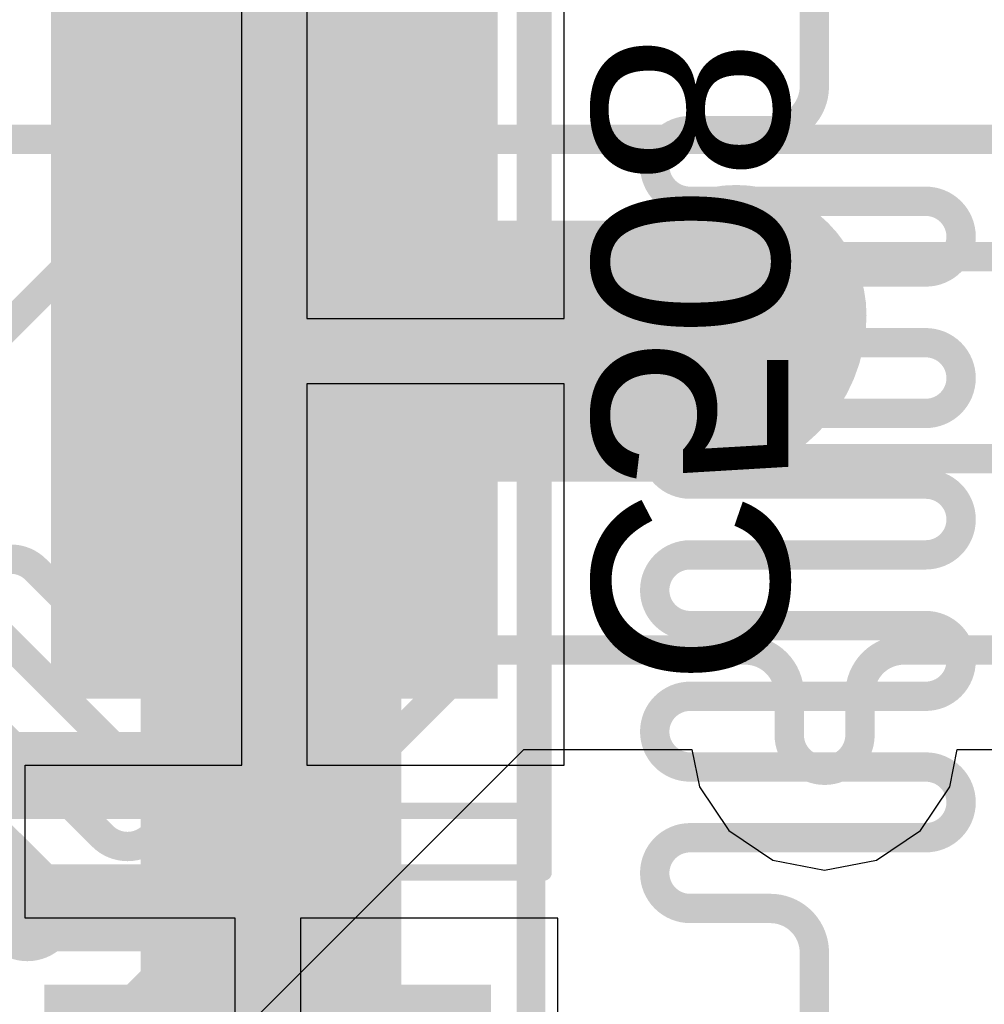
# Model space of a CAD drawing. Header units: inches. Extents: x -6 to 11.2, y -2.2 to 8.3.
# Tile 184 of 256: x 2.568 to 2.684, y 1.336 to 1.455. Entities that reach past the tile are written whole.
import ezdxf

# ---------------------------------------------------------------- set-up
doc = ezdxf.new("R2010")
doc.units = ezdxf.units.IN
doc.header["$MEASUREMENT"] = 0
for name, color, linetype in [('Board Layer Stack Bottom Overlay', 54, 'Continuous'), ('Board Layer Stack Bottom Solder', 6, 'Continuous'), ('Bottom Comp Body -Top13)-Comp Body -Bot14)', 56, 'Continuous'), ('Bottom Courtyard -Top15)-Courtyard -Bot16)', 56, 'Continuous'), ('Bottom Paste', 16, 'Continuous'), ('Layer 1- Top', 1, 'Continuous'), ('Layer 3- Inner', 16, 'Continuous'), ('Layer 8- Bottom', 5, 'Continuous')]:
    doc.layers.add(name, color=color, linetype=linetype)
doc.styles.add('Arial', font='txt', dxfattribs={"height": 0.2})

# ---------------------------------------------------------------- blocks, each defined once
blk = doc.blocks.new('L15006_M_____B_133')
at = {"layer": 'Board Layer Stack Bottom Solder'}
blk.add_hatch(color=6, dxfattribs=at).paths.add_polyline_path([(0.0330315, -0.0419685), (0.0330315, 0.0419685), (0.0869685, 0.0419685), (0.0869685, -0.0419685)])
at = {"layer": 'Bottom Paste'}
blk.add_hatch(color=16, dxfattribs=at).paths.add_polyline_path([(0.035, -0.04), (0.035, 0.04), (0.085, 0.04), (0.085, -0.04)])
at = {"layer": 'Layer 8- Bottom'}
blk.add_hatch(color=7, dxfattribs=at).paths.add_polyline_path([(0.035, -0.04), (0.035, 0.04), (0.085, 0.04), (0.085, -0.04)])
at = {"layer": 'Board Layer Stack Bottom Overlay'}
blk.add_lwpolyline([(-0.05, -0.05, 0.008, 0.008, 0), (0.05, -0.05, 0.008, 0.008, 0)], format="xyseb", dxfattribs=at)
blk.add_lwpolyline([(0.048, -0.05, 0.004, 0.004, 1), (0.052, -0.05, 0.004, 0.004, 1)], format="xyseb", close=True, dxfattribs=at)
at = {"layer": 'Bottom Comp Body -Top13)-Comp Body -Bot14)'}
for points in [[(0.0688976, -0.0531496, 0.003937, 0.003937, 0), (0.0688976, 0.0531496, 0.003937, 0.003937, 0)], [(-0.0688977, -0.0531496, 0.003937, 0.003937, 0), (0.0688976, -0.0531496, 0.003937, 0.003937, 0)]]:
    blk.add_lwpolyline(points, format="xyseb", dxfattribs=at)
blk.add_lwpolyline([(0.0679134, -0.0531496, 0.0019685, 0.0019685, 1), (0.0698818, -0.0531496, 0.0019685, 0.0019685, 1)], format="xyseb", close=True, dxfattribs=at)
blk.add_lwpolyline([(0.0679134, -0.0531496, 0.0019685, 0.0019685, 1), (0.0698818, -0.0531496, 0.0019685, 0.0019685, 1)], format="xyseb", close=True, dxfattribs=at)
at = {"layer": 'Bottom Courtyard -Top15)-Courtyard -Bot16)'}
for points in [[(0.0925197, -0.0629921, 0.0019685, 0.0019685, 0), (0.0925197, 0.0629921, 0.0019685, 0.0019685, 0)], [(-0.0925197, -0.0629921, 0.0019685, 0.0019685, 0), (0.0925197, -0.0629921, 0.0019685, 0.0019685, 0)]]:
    blk.add_lwpolyline(points, format="xyseb", dxfattribs=at)
blk.add_lwpolyline([(0.0920276, -0.0629921, 0.0009842, 0.0009842, 1), (0.0930118, -0.0629921, 0.0009842, 0.0009842, 1)], format="xyseb", close=True, dxfattribs=at)
blk.add_lwpolyline([(0.0920276, -0.0629921, 0.0009842, 0.0009842, 1), (0.0930118, -0.0629921, 0.0009842, 0.0009842, 1)], format="xyseb", close=True, dxfattribs=at)
blk = doc.blocks.new('L15006_M_____B_134')
at = {"layer": 'Board Layer Stack Bottom Solder'}
blk.add_hatch(color=6, dxfattribs=at).paths.add_polyline_path([(0.0330315, -0.0419685), (0.0330315, 0.0419685), (0.0869685, 0.0419685), (0.0869685, -0.0419685)])
at = {"layer": 'Bottom Paste'}
blk.add_hatch(color=16, dxfattribs=at).paths.add_polyline_path([(0.035, -0.04), (0.035, 0.04), (0.085, 0.04), (0.085, -0.04)])
at = {"layer": 'Layer 8- Bottom'}
blk.add_hatch(color=7, dxfattribs=at).paths.add_polyline_path([(0.035, -0.04), (0.035, 0.04), (0.085, 0.04), (0.085, -0.04)])
at = {"layer": 'Board Layer Stack Bottom Overlay'}
blk.add_lwpolyline([(-0.05, 0.05, 0.008, 0.008, 0), (0.05, 0.05, 0.008, 0.008, 0)], format="xyseb", dxfattribs=at)
blk.add_lwpolyline([(0.048, 0.05, 0.004, 0.004, 1), (0.052, 0.05, 0.004, 0.004, 1)], format="xyseb", close=True, dxfattribs=at)
at = {"layer": 'Bottom Comp Body -Top13)-Comp Body -Bot14)'}
for points in [[(-0.0688977, 0.0531496, 0.003937, 0.003937, 0), (0.0688976, 0.0531496, 0.003937, 0.003937, 0)], [(0.0688976, -0.0531496, 0.003937, 0.003937, 0), (0.0688976, 0.0531496, 0.003937, 0.003937, 0)]]:
    blk.add_lwpolyline(points, format="xyseb", dxfattribs=at)
blk.add_lwpolyline([(0.0679134, 0.0531496, 0.0019685, 0.0019685, 1), (0.0698818, 0.0531496, 0.0019685, 0.0019685, 1)], format="xyseb", close=True, dxfattribs=at)
blk.add_lwpolyline([(0.0679134, 0.0531496, 0.0019685, 0.0019685, 1), (0.0698818, 0.0531496, 0.0019685, 0.0019685, 1)], format="xyseb", close=True, dxfattribs=at)
at = {"layer": 'Bottom Courtyard -Top15)-Courtyard -Bot16)'}
for points in [[(-0.0925197, 0.0629921, 0.0019685, 0.0019685, 0), (0.0925197, 0.0629921, 0.0019685, 0.0019685, 0)], [(0.0925197, -0.0629921, 0.0019685, 0.0019685, 0), (0.0925197, 0.0629921, 0.0019685, 0.0019685, 0)]]:
    blk.add_lwpolyline(points, format="xyseb", dxfattribs=at)
blk.add_lwpolyline([(0.0920276, 0.0629921, 0.0009842, 0.0009842, 1), (0.0930118, 0.0629921, 0.0009842, 0.0009842, 1)], format="xyseb", close=True, dxfattribs=at)
blk.add_lwpolyline([(0.0920276, 0.0629921, 0.0009842, 0.0009842, 1), (0.0930118, 0.0629921, 0.0009842, 0.0009842, 1)], format="xyseb", close=True, dxfattribs=at)

msp = doc.modelspace()

# ---------------------------------------------------------------- linework, layer by layer
at = {"layer": 'Layer 1- Top'}
for points in [[(2.6295276, 1.1615742, 0.0033858, 0.0033858, 0), (2.6295276, 1.4783465, 0.0033858, 0.0033858, 0)], [(2.5925198, 1.4598425, 0.0033858, 0.0033858, 0), (2.6033465, 1.4490158, 0.0033858, 0.0033858, 0)], [(2.6637795, 1.446536, 0.0035433, 0.0035433, 0), (2.6637795, 1.4564314, 0.0035433, 0.0035433, 0)], [(2.6033465, 1.2155433, 0.0033858, 0.0033858, 0), (2.6033465, 1.4490158, 0.0033858, 0.0033858, 0)], [(2.6637795, 1.446536, 0.0035433, 0.0035433, -0.4142135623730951), (2.6584645, 1.441221, 0.0035433, 0.0035433, 0)], [(2.6445079, 1.4369494, 0.0035433, 0.0035433, -0.4142135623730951), (2.6487795, 1.441221, 0.0035433, 0.0035433, 0)], [(2.6487795, 1.441221, 0.0035433, 0.0035433, 0), (2.6584645, 1.441221, 0.0035433, 0.0035433, 0)], [(2.6445079, 1.4369493, 0.0035433, 0.0035433, 0), (2.6445079, 1.4369494, 0.0035433, 0.0035433, 0)], [(2.6487795, 1.4326777, 0.0035433, 0.0035433, -0.4142135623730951), (2.6445079, 1.4369493, 0.0035433, 0.0035433, 0)], [(2.6487795, 1.4326777, 0.0035433, 0.0035433, 0), (2.6772262, 1.4326777, 0.0035433, 0.0035433, 0)], [(2.6772262, 1.4326777, 0.0035433, 0.0035433, -0.4142135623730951), (2.6814978, 1.4284061, 0.0035433, 0.0035433, 0)], [(2.6814978, 1.428406, 0.0035433, 0.0035433, -0.4142135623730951), (2.6772262, 1.4241344, 0.0035433, 0.0035433, 0)], [(2.6814978, 1.428406, 0.0035433, 0.0035433, 0), (2.6814978, 1.4284061, 0.0035433, 0.0035433, 0)], [(2.6445079, 1.4198628, 0.0035433, 0.0035433, -0.4142135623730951), (2.6487795, 1.4241344, 0.0035433, 0.0035433, 0)], [(2.6487795, 1.4241344, 0.0035433, 0.0035433, 0), (2.6772262, 1.4241344, 0.0035433, 0.0035433, 0)], [(2.6445079, 1.4198627, 0.0035433, 0.0035433, 0), (2.6445079, 1.4198628, 0.0035433, 0.0035433, 0)], [(2.6487795, 1.4155911, 0.0035433, 0.0035433, -0.4142135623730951), (2.6445079, 1.4198627, 0.0035433, 0.0035433, 0)], [(2.6487795, 1.4155911, 0.0035433, 0.0035433, 0), (2.6772262, 1.4155911, 0.0035433, 0.0035433, 0)], [(2.6772262, 1.4155911, 0.0035433, 0.0035433, -0.4142135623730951), (2.6814978, 1.4113195, 0.0035433, 0.0035433, 0)], [(2.6814978, 1.4113194, 0.0035433, 0.0035433, -0.4142135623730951), (2.6772262, 1.4070478, 0.0035433, 0.0035433, 0)], [(2.6814978, 1.4113194, 0.0035433, 0.0035433, 0), (2.6814978, 1.4113195, 0.0035433, 0.0035433, 0)], [(2.6445079, 1.4027762, 0.0035433, 0.0035433, -0.4142135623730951), (2.6487795, 1.4070478, 0.0035433, 0.0035433, 0)], [(2.6487795, 1.4070478, 0.0035433, 0.0035433, 0), (2.6772262, 1.4070478, 0.0035433, 0.0035433, 0)], [(2.6445079, 1.4027761, 0.0035433, 0.0035433, 0), (2.6445079, 1.4027762, 0.0035433, 0.0035433, 0)], [(2.6487795, 1.3985045, 0.0035433, 0.0035433, -0.4142135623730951), (2.6445079, 1.4027761, 0.0035433, 0.0035433, 0)], [(2.6487795, 1.3985045, 0.0035433, 0.0035433, 0), (2.6772262, 1.3985045, 0.0035433, 0.0035433, 0)], [(2.6772262, 1.3985045, 0.0035433, 0.0035433, -0.4142135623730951), (2.6814978, 1.3942329, 0.0035433, 0.0035433, 0)], [(2.6814978, 1.3942328, 0.0035433, 0.0035433, -0.4142135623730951), (2.6772262, 1.3899612, 0.0035433, 0.0035433, 0)], [(2.6814978, 1.3942328, 0.0035433, 0.0035433, 0), (2.6814978, 1.3942329, 0.0035433, 0.0035433, 0)], [(2.6445079, 1.3856896, 0.0035433, 0.0035433, -0.4142135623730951), (2.6487795, 1.3899612, 0.0035433, 0.0035433, 0)], [(2.6487795, 1.3899612, 0.0035433, 0.0035433, 0), (2.6772262, 1.3899612, 0.0035433, 0.0035433, 0)], [(2.6445079, 1.3856895, 0.0035433, 0.0035433, 0), (2.6445079, 1.3856896, 0.0035433, 0.0035433, 0)], [(2.6487795, 1.3814179, 0.0035433, 0.0035433, -0.4142135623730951), (2.6445079, 1.3856895, 0.0035433, 0.0035433, 0)], [(2.6487795, 1.3814179, 0.0035433, 0.0035433, 0), (2.6772262, 1.3814179, 0.0035433, 0.0035433, 0)], [(2.6772262, 1.3814179, 0.0035433, 0.0035433, -0.4142135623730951), (2.6814978, 1.3771463, 0.0035433, 0.0035433, 0)], [(2.6814978, 1.3771462, 0.0035433, 0.0035433, -0.4142135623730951), (2.6772262, 1.3728746, 0.0035433, 0.0035433, 0)], [(2.6814978, 1.3771462, 0.0035433, 0.0035433, 0), (2.6814978, 1.3771463, 0.0035433, 0.0035433, 0)], [(2.6445079, 1.368603, 0.0035433, 0.0035433, -0.4142135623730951), (2.6487795, 1.3728746, 0.0035433, 0.0035433, 0)], [(2.6487795, 1.3728746, 0.0035433, 0.0035433, 0), (2.6772262, 1.3728746, 0.0035433, 0.0035433, 0)], [(2.6445079, 1.3686029, 0.0035433, 0.0035433, 0), (2.6445079, 1.368603, 0.0035433, 0.0035433, 0)], [(2.6487795, 1.3643313, 0.0035433, 0.0035433, -0.4142135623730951), (2.6445079, 1.3686029, 0.0035433, 0.0035433, 0)], [(2.6487795, 1.3643313, 0.0035433, 0.0035433, 0), (2.6772262, 1.3643313, 0.0035433, 0.0035433, 0)], [(2.6772262, 1.3643313, 0.0035433, 0.0035433, -0.4142135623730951), (2.6814978, 1.3600597, 0.0035433, 0.0035433, 0)], [(2.6814978, 1.3600596, 0.0035433, 0.0035433, -0.4142135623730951), (2.6772262, 1.355788, 0.0035433, 0.0035433, 0)], [(2.6814978, 1.3600596, 0.0035433, 0.0035433, 0), (2.6814978, 1.3600597, 0.0035433, 0.0035433, 0)], [(2.6445079, 1.3515164, 0.0035433, 0.0035433, -0.4142135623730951), (2.6487795, 1.355788, 0.0035433, 0.0035433, 0)], [(2.6487795, 1.355788, 0.0035433, 0.0035433, 0), (2.6772262, 1.355788, 0.0035433, 0.0035433, 0)], [(2.6445079, 1.3515163, 0.0035433, 0.0035433, 0), (2.6445079, 1.3515164, 0.0035433, 0.0035433, 0)], [(2.6487795, 1.3472447, 0.0035433, 0.0035433, -0.4142135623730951), (2.6445079, 1.3515163, 0.0035433, 0.0035433, 0)], [(2.6487795, 1.3472447, 0.0035433, 0.0035433, 0), (2.6584645, 1.3472447, 0.0035433, 0.0035433, 0)], [(2.6584645, 1.3472447, 0.0035433, 0.0035433, -0.4142135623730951), (2.6637795, 1.3419297, 0.0035433, 0.0035433, 0)], [(2.6637795, 1.3401575, 0.0035433, 0.0035433, 0), (2.6637795, 1.3419297, 0.0035433, 0.0035433, 0)], [(2.6637795, 1.3338584, 0.0035433, 0.0035433, 0), (2.6637795, 1.3401575, 0.0035433, 0.0035433, 0)]]:
    msp.add_lwpolyline(points, format="xyseb", dxfattribs=at)
for points in [[(2.6025001, 1.4490158, 0.0016929, 0.0016929, 1), (2.6041929, 1.4490158, 0.0016929, 0.0016929, 1)], [(2.6025001, 1.4490158, 0.0016929, 0.0016929, 1), (2.6041929, 1.4490158, 0.0016929, 0.0016929, 1)], [(2.6628937, 1.446536, 0.0017716, 0.0017716, 1), (2.6646653, 1.446536, 0.0017716, 0.0017716, 1)], [(2.6628937, 1.446536, 0.0017716, 0.0017716, 1), (2.6646653, 1.446536, 0.0017716, 0.0017716, 1)], [(2.6478937, 1.441221, 0.0017716, 0.0017716, 1), (2.6496653, 1.441221, 0.0017716, 0.0017716, 1)], [(2.6478937, 1.441221, 0.0017716, 0.0017716, 1), (2.6496653, 1.441221, 0.0017716, 0.0017716, 1)], [(2.6575787, 1.441221, 0.0017716, 0.0017716, 1), (2.6593503, 1.441221, 0.0017716, 0.0017716, 1)], [(2.6575787, 1.441221, 0.0017716, 0.0017716, 1), (2.6593503, 1.441221, 0.0017716, 0.0017716, 1)], [(2.6436221, 1.4369494, 0.0017716, 0.0017716, 1), (2.6453937, 1.4369494, 0.0017716, 0.0017716, 1)], [(2.6436221, 1.4369494, 0.0017716, 0.0017716, 1), (2.6453937, 1.4369494, 0.0017716, 0.0017716, 1)], [(2.6436221, 1.4369493, 0.0017716, 0.0017716, 1), (2.6453937, 1.4369493, 0.0017716, 0.0017716, 1)], [(2.6436221, 1.4369493, 0.0017716, 0.0017716, 1), (2.6453937, 1.4369493, 0.0017716, 0.0017716, 1)], [(2.6478937, 1.4326777, 0.0017716, 0.0017716, 1), (2.6496653, 1.4326777, 0.0017716, 0.0017716, 1)], [(2.6478937, 1.4326777, 0.0017716, 0.0017716, 1), (2.6496653, 1.4326777, 0.0017716, 0.0017716, 1)], [(2.6763404, 1.4326777, 0.0017716, 0.0017716, 1), (2.678112, 1.4326777, 0.0017716, 0.0017716, 1)], [(2.6763404, 1.4326777, 0.0017716, 0.0017716, 1), (2.678112, 1.4326777, 0.0017716, 0.0017716, 1)], [(2.680612, 1.4284061, 0.0017716, 0.0017716, 1), (2.6823836, 1.4284061, 0.0017716, 0.0017716, 1)], [(2.680612, 1.4284061, 0.0017716, 0.0017716, 1), (2.6823836, 1.4284061, 0.0017716, 0.0017716, 1)], [(2.680612, 1.428406, 0.0017716, 0.0017716, 1), (2.6823836, 1.428406, 0.0017716, 0.0017716, 1)], [(2.680612, 1.428406, 0.0017716, 0.0017716, 1), (2.6823836, 1.428406, 0.0017716, 0.0017716, 1)], [(2.6478937, 1.4241344, 0.0017716, 0.0017716, 1), (2.6496653, 1.4241344, 0.0017716, 0.0017716, 1)], [(2.6478937, 1.4241344, 0.0017716, 0.0017716, 1), (2.6496653, 1.4241344, 0.0017716, 0.0017716, 1)], [(2.6763404, 1.4241344, 0.0017716, 0.0017716, 1), (2.678112, 1.4241344, 0.0017716, 0.0017716, 1)], [(2.6763404, 1.4241344, 0.0017716, 0.0017716, 1), (2.678112, 1.4241344, 0.0017716, 0.0017716, 1)], [(2.6436221, 1.4198628, 0.0017716, 0.0017716, 1), (2.6453937, 1.4198628, 0.0017716, 0.0017716, 1)], [(2.6436221, 1.4198628, 0.0017716, 0.0017716, 1), (2.6453937, 1.4198628, 0.0017716, 0.0017716, 1)], [(2.6436221, 1.4198627, 0.0017716, 0.0017716, 1), (2.6453937, 1.4198627, 0.0017716, 0.0017716, 1)], [(2.6436221, 1.4198627, 0.0017716, 0.0017716, 1), (2.6453937, 1.4198627, 0.0017716, 0.0017716, 1)], [(2.6478937, 1.4155911, 0.0017716, 0.0017716, 1), (2.6496653, 1.4155911, 0.0017716, 0.0017716, 1)], [(2.6478937, 1.4155911, 0.0017716, 0.0017716, 1), (2.6496653, 1.4155911, 0.0017716, 0.0017716, 1)], [(2.6763404, 1.4155911, 0.0017716, 0.0017716, 1), (2.678112, 1.4155911, 0.0017716, 0.0017716, 1)], [(2.6763404, 1.4155911, 0.0017716, 0.0017716, 1), (2.678112, 1.4155911, 0.0017716, 0.0017716, 1)], [(2.680612, 1.4113195, 0.0017716, 0.0017716, 1), (2.6823836, 1.4113195, 0.0017716, 0.0017716, 1)], [(2.680612, 1.4113195, 0.0017716, 0.0017716, 1), (2.6823836, 1.4113195, 0.0017716, 0.0017716, 1)], [(2.680612, 1.4113194, 0.0017716, 0.0017716, 1), (2.6823836, 1.4113194, 0.0017716, 0.0017716, 1)], [(2.680612, 1.4113194, 0.0017716, 0.0017716, 1), (2.6823836, 1.4113194, 0.0017716, 0.0017716, 1)], [(2.6478937, 1.4070478, 0.0017716, 0.0017716, 1), (2.6496653, 1.4070478, 0.0017716, 0.0017716, 1)], [(2.6478937, 1.4070478, 0.0017716, 0.0017716, 1), (2.6496653, 1.4070478, 0.0017716, 0.0017716, 1)], [(2.6763404, 1.4070478, 0.0017716, 0.0017716, 1), (2.678112, 1.4070478, 0.0017716, 0.0017716, 1)], [(2.6763404, 1.4070478, 0.0017716, 0.0017716, 1), (2.678112, 1.4070478, 0.0017716, 0.0017716, 1)], [(2.6436221, 1.4027762, 0.0017716, 0.0017716, 1), (2.6453937, 1.4027762, 0.0017716, 0.0017716, 1)], [(2.6436221, 1.4027762, 0.0017716, 0.0017716, 1), (2.6453937, 1.4027762, 0.0017716, 0.0017716, 1)], [(2.6436221, 1.4027761, 0.0017716, 0.0017716, 1), (2.6453937, 1.4027761, 0.0017716, 0.0017716, 1)], [(2.6436221, 1.4027761, 0.0017716, 0.0017716, 1), (2.6453937, 1.4027761, 0.0017716, 0.0017716, 1)], [(2.6478937, 1.3985045, 0.0017716, 0.0017716, 1), (2.6496653, 1.3985045, 0.0017716, 0.0017716, 1)], [(2.6478937, 1.3985045, 0.0017716, 0.0017716, 1), (2.6496653, 1.3985045, 0.0017716, 0.0017716, 1)], [(2.6763404, 1.3985045, 0.0017716, 0.0017716, 1), (2.678112, 1.3985045, 0.0017716, 0.0017716, 1)], [(2.6763404, 1.3985045, 0.0017716, 0.0017716, 1), (2.678112, 1.3985045, 0.0017716, 0.0017716, 1)], [(2.680612, 1.3942329, 0.0017716, 0.0017716, 1), (2.6823836, 1.3942329, 0.0017716, 0.0017716, 1)], [(2.680612, 1.3942329, 0.0017716, 0.0017716, 1), (2.6823836, 1.3942329, 0.0017716, 0.0017716, 1)], [(2.680612, 1.3942328, 0.0017716, 0.0017716, 1), (2.6823836, 1.3942328, 0.0017716, 0.0017716, 1)], [(2.680612, 1.3942328, 0.0017716, 0.0017716, 1), (2.6823836, 1.3942328, 0.0017716, 0.0017716, 1)], [(2.6478937, 1.3899612, 0.0017716, 0.0017716, 1), (2.6496653, 1.3899612, 0.0017716, 0.0017716, 1)], [(2.6478937, 1.3899612, 0.0017716, 0.0017716, 1), (2.6496653, 1.3899612, 0.0017716, 0.0017716, 1)], [(2.6763404, 1.3899612, 0.0017716, 0.0017716, 1), (2.678112, 1.3899612, 0.0017716, 0.0017716, 1)], [(2.6763404, 1.3899612, 0.0017716, 0.0017716, 1), (2.678112, 1.3899612, 0.0017716, 0.0017716, 1)], [(2.6436221, 1.3856896, 0.0017716, 0.0017716, 1), (2.6453937, 1.3856896, 0.0017716, 0.0017716, 1)], [(2.6436221, 1.3856896, 0.0017716, 0.0017716, 1), (2.6453937, 1.3856896, 0.0017716, 0.0017716, 1)], [(2.6436221, 1.3856895, 0.0017716, 0.0017716, 1), (2.6453937, 1.3856895, 0.0017716, 0.0017716, 1)], [(2.6436221, 1.3856895, 0.0017716, 0.0017716, 1), (2.6453937, 1.3856895, 0.0017716, 0.0017716, 1)], [(2.6478937, 1.3814179, 0.0017716, 0.0017716, 1), (2.6496653, 1.3814179, 0.0017716, 0.0017716, 1)], [(2.6478937, 1.3814179, 0.0017716, 0.0017716, 1), (2.6496653, 1.3814179, 0.0017716, 0.0017716, 1)], [(2.6763404, 1.3814179, 0.0017716, 0.0017716, 1), (2.678112, 1.3814179, 0.0017716, 0.0017716, 1)], [(2.6763404, 1.3814179, 0.0017716, 0.0017716, 1), (2.678112, 1.3814179, 0.0017716, 0.0017716, 1)], [(2.680612, 1.3771463, 0.0017716, 0.0017716, 1), (2.6823836, 1.3771463, 0.0017716, 0.0017716, 1)], [(2.680612, 1.3771463, 0.0017716, 0.0017716, 1), (2.6823836, 1.3771463, 0.0017716, 0.0017716, 1)], [(2.680612, 1.3771462, 0.0017716, 0.0017716, 1), (2.6823836, 1.3771462, 0.0017716, 0.0017716, 1)], [(2.680612, 1.3771462, 0.0017716, 0.0017716, 1), (2.6823836, 1.3771462, 0.0017716, 0.0017716, 1)], [(2.6478937, 1.3728746, 0.0017716, 0.0017716, 1), (2.6496653, 1.3728746, 0.0017716, 0.0017716, 1)], [(2.6478937, 1.3728746, 0.0017716, 0.0017716, 1), (2.6496653, 1.3728746, 0.0017716, 0.0017716, 1)], [(2.6763404, 1.3728746, 0.0017716, 0.0017716, 1), (2.678112, 1.3728746, 0.0017716, 0.0017716, 1)], [(2.6763404, 1.3728746, 0.0017716, 0.0017716, 1), (2.678112, 1.3728746, 0.0017716, 0.0017716, 1)], [(2.6436221, 1.368603, 0.0017716, 0.0017716, 1), (2.6453937, 1.368603, 0.0017716, 0.0017716, 1)], [(2.6436221, 1.368603, 0.0017716, 0.0017716, 1), (2.6453937, 1.368603, 0.0017716, 0.0017716, 1)], [(2.6436221, 1.3686029, 0.0017716, 0.0017716, 1), (2.6453937, 1.3686029, 0.0017716, 0.0017716, 1)], [(2.6436221, 1.3686029, 0.0017716, 0.0017716, 1), (2.6453937, 1.3686029, 0.0017716, 0.0017716, 1)], [(2.6478937, 1.3643313, 0.0017716, 0.0017716, 1), (2.6496653, 1.3643313, 0.0017716, 0.0017716, 1)], [(2.6478937, 1.3643313, 0.0017716, 0.0017716, 1), (2.6496653, 1.3643313, 0.0017716, 0.0017716, 1)], [(2.6763404, 1.3643313, 0.0017716, 0.0017716, 1), (2.678112, 1.3643313, 0.0017716, 0.0017716, 1)], [(2.6763404, 1.3643313, 0.0017716, 0.0017716, 1), (2.678112, 1.3643313, 0.0017716, 0.0017716, 1)], [(2.680612, 1.3600597, 0.0017716, 0.0017716, 1), (2.6823836, 1.3600597, 0.0017716, 0.0017716, 1)], [(2.680612, 1.3600597, 0.0017716, 0.0017716, 1), (2.6823836, 1.3600597, 0.0017716, 0.0017716, 1)], [(2.680612, 1.3600596, 0.0017716, 0.0017716, 1), (2.6823836, 1.3600596, 0.0017716, 0.0017716, 1)], [(2.680612, 1.3600596, 0.0017716, 0.0017716, 1), (2.6823836, 1.3600596, 0.0017716, 0.0017716, 1)], [(2.6478937, 1.355788, 0.0017716, 0.0017716, 1), (2.6496653, 1.355788, 0.0017716, 0.0017716, 1)], [(2.6478937, 1.355788, 0.0017716, 0.0017716, 1), (2.6496653, 1.355788, 0.0017716, 0.0017716, 1)], [(2.6763404, 1.355788, 0.0017716, 0.0017716, 1), (2.678112, 1.355788, 0.0017716, 0.0017716, 1)], [(2.6763404, 1.355788, 0.0017716, 0.0017716, 1), (2.678112, 1.355788, 0.0017716, 0.0017716, 1)], [(2.6436221, 1.3515164, 0.0017716, 0.0017716, 1), (2.6453937, 1.3515164, 0.0017716, 0.0017716, 1)], [(2.6436221, 1.3515164, 0.0017716, 0.0017716, 1), (2.6453937, 1.3515164, 0.0017716, 0.0017716, 1)], [(2.6436221, 1.3515163, 0.0017716, 0.0017716, 1), (2.6453937, 1.3515163, 0.0017716, 0.0017716, 1)], [(2.6436221, 1.3515163, 0.0017716, 0.0017716, 1), (2.6453937, 1.3515163, 0.0017716, 0.0017716, 1)], [(2.6478937, 1.3472447, 0.0017716, 0.0017716, 1), (2.6496653, 1.3472447, 0.0017716, 0.0017716, 1)], [(2.6478937, 1.3472447, 0.0017716, 0.0017716, 1), (2.6496653, 1.3472447, 0.0017716, 0.0017716, 1)], [(2.6575787, 1.3472447, 0.0017716, 0.0017716, 1), (2.6593503, 1.3472447, 0.0017716, 0.0017716, 1)], [(2.6575787, 1.3472447, 0.0017716, 0.0017716, 1), (2.6593503, 1.3472447, 0.0017716, 0.0017716, 1)], [(2.6628937, 1.3419297, 0.0017716, 0.0017716, 1), (2.6646653, 1.3419297, 0.0017716, 0.0017716, 1)], [(2.6628937, 1.3419297, 0.0017716, 0.0017716, 1), (2.6646653, 1.3419297, 0.0017716, 0.0017716, 1)], [(2.6628937, 1.3401575, 0.0017716, 0.0017716, 1), (2.6646653, 1.3401575, 0.0017716, 0.0017716, 1)], [(2.6628937, 1.3401575, 0.0017716, 0.0017716, 1), (2.6646653, 1.3401575, 0.0017716, 0.0017716, 1)]]:
    msp.add_lwpolyline(points, format="xyseb", close=True, dxfattribs=at)
at = {"layer": 'Layer 3- Inner'}
for p, q in [((2.5744598, 1.3122107), (2.6287115, 1.3664624)), ((2.6287115, 1.3664624), (2.6490089, 1.3664624)), ((2.6490089, 1.3664624), (2.6499067, 1.3619487)), ((2.6801316, 1.3619487), (2.6810294, 1.3664624)), ((2.6810294, 1.3664624), (2.7870001, 1.3664624)), ((2.6499067, 1.3619487), (2.6534526, 1.3566419)), ((2.6765857, 1.3566419), (2.6801316, 1.3619487)), ((2.6534526, 1.3566419), (2.6587594, 1.353096)), ((2.6712789, 1.353096), (2.6765857, 1.3566419)), ((2.6587594, 1.353096), (2.6650189, 1.3518507)), ((2.6650194, 1.3518508), (2.6712789, 1.353096)), ((2.6650189, 1.3518507), (2.665019, 1.3518507)), ((2.665019, 1.3518507), (2.6650194, 1.3518507)), ((2.6650194, 1.3518507), (2.6650194, 1.3518508))]:
    msp.add_line(p, q, dxfattribs=at)
for points in [[(2.5059055, 1.4401575, 0.0035433, 0.0035433, 0), (2.9043307, 1.4401575, 0.0035433, 0.0035433, 0)], [(2.5389764, 1.3901575, 0.0035433, 0.0035433, 0), (2.5748032, 1.4259843, 0.0035433, 0.0035433, 0)], [(2.5748032, 1.4259843, 0.0035433, 0.0035433, 0), (2.9366142, 1.4259843, 0.0035433, 0.0035433, 0)], [(2.5758304, 1.4002755, 0.0035433, 0.0035433, -0.4142135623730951), (2.5818714, 1.4002755, 0.0035433, 0.0035433, 0)], [(2.610338, 1.3965585, 0.0035433, 0.0035433, 0), (2.6153543, 1.4015748, 0.0035433, 0.0035433, 0)], [(2.6153543, 1.4015748, 0.0035433, 0.0035433, 0), (2.7547244, 1.4015748, 0.0035433, 0.0035433, 0)], [(2.5758303, 1.3942344, 0.0035433, 0.0035433, -0.4142232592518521), (2.5758304, 1.4002755, 0.0035433, 0.0035433, 0)], [(2.5818713, 1.4002754, 0.0035433, 0.0035433, 0), (2.5818714, 1.4002755, 0.0035433, 0.0035433, 0)], [(2.5818714, 1.4002755, 0.0035433, 0.0035433, 0), (2.5942049, 1.387942, 0.0035433, 0.0035433, 0)], [(2.6017215, 1.387942, 0.0035433, 0.0035433, 0), (2.610338, 1.3965585, 0.0035433, 0.0035433, 0)], [(2.5758303, 1.3942344, 0.0035433, 0.0035433, 0), (2.5758304, 1.3942345, 0.0035433, 0.0035433, 0)], [(2.5758304, 1.3942345, 0.0035433, 0.0035433, 0), (2.5959645, 1.3741004, 0.0035433, 0.0035433, 0)], [(2.5637485, 1.3881936, 0.0035433, 0.0035433, -0.4142232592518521), (2.5697896, 1.3881937, 0.0035433, 0.0035433, 0)], [(2.5697895, 1.3881936, 0.0035433, 0.0035433, 0), (2.5899236, 1.3680595, 0.0035433, 0.0035433, 0)], [(2.5942048, 1.3879419, 0.0035433, 0.0035433, 0), (2.5942049, 1.387942, 0.0035433, 0.0035433, 0)], [(2.6017215, 1.387942, 0.0035433, 0.0035433, -0.4142213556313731), (2.5942049, 1.387942, 0.0035433, 0.0035433, 0)], [(2.5637484, 1.3821525, 0.0035433, 0.0035433, 0), (2.5838825, 1.3620184, 0.0035433, 0.0035433, 0)], [(2.5122046, 1.2669291, 0.0035433, 0.0035433, 0), (2.6237401, 1.3784646, 0.0035433, 0.0035433, 0)], [(2.6237401, 1.3784646, 0.0035433, 0.0035433, 0), (2.6464567, 1.3784646, 0.0035433, 0.0035433, 0)], [(2.6464567, 1.3784646, 0.0035433, 0.0035433, 0), (2.6554325, 1.3784646, 0.0035433, 0.0035433, 0)], [(2.6554325, 1.3784646, 0.0035433, 0.0035433, -0.4142135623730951), (2.6607475, 1.3731496, 0.0035433, 0.0035433, 0)], [(2.6692908, 1.3731496, 0.0035433, 0.0035433, -0.4142135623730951), (2.6746058, 1.3784646, 0.0035433, 0.0035433, 0)], [(2.6746058, 1.3784646, 0.0035433, 0.0035433, 0), (2.676378, 1.3784646, 0.0035433, 0.0035433, 0)], [(2.676378, 1.3784646, 0.0035433, 0.0035433, 0), (2.7997244, 1.3784646, 0.0035433, 0.0035433, 0)], [(2.5577074, 1.3761115, 0.0035433, 0.0035433, 0), (2.5778415, 1.3559774, 0.0035433, 0.0035433, 0)], [(2.5959644, 1.3741003, 0.0035433, 0.0035433, 0), (2.5959645, 1.3741004, 0.0035433, 0.0035433, 0)], [(2.5959645, 1.3741004, 0.0035433, 0.0035433, -0.4142135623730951), (2.5959645, 1.3680594, 0.0035433, 0.0035433, 0)], [(2.6607475, 1.3682084, 0.0035433, 0.0035433, 0), (2.6607475, 1.3731496, 0.0035433, 0.0035433, 0)], [(2.6692908, 1.3682084, 0.0035433, 0.0035433, 0), (2.6692908, 1.3731496, 0.0035433, 0.0035433, 0)], [(2.5516663, 1.3700706, 0.0035433, 0.0035433, 0), (2.5718005, 1.3499364, 0.0035433, 0.0035433, 0)], [(2.5899235, 1.3680594, 0.0035433, 0.0035433, 0), (2.5899236, 1.3680595, 0.0035433, 0.0035433, 0)], [(2.5959646, 1.3680595, 0.0035433, 0.0035433, -0.4142232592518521), (2.5899235, 1.3680594, 0.0035433, 0.0035433, 0)], [(2.5959645, 1.3680594, 0.0035433, 0.0035433, 0), (2.5959646, 1.3680595, 0.0035433, 0.0035433, 0)], [(2.6650191, 1.3639368, 0.0035433, 0.0035433, -0.4142135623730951), (2.6607475, 1.3682084, 0.0035433, 0.0035433, 0)], [(2.6692908, 1.3682084, 0.0035433, 0.0035433, -0.4142135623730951), (2.6650192, 1.3639368, 0.0035433, 0.0035433, 0)], [(2.6650191, 1.3639368, 0.0035433, 0.0035433, 0), (2.6650192, 1.3639368, 0.0035433, 0.0035433, 0)], [(2.5838826, 1.3620185, 0.0035433, 0.0035433, -0.4142232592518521), (2.5838825, 1.3559774, 0.0035433, 0.0035433, 0)], [(2.5838825, 1.3559774, 0.0035433, 0.0035433, -0.4142135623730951), (2.5778415, 1.3559774, 0.0035433, 0.0035433, 0)], [(2.5718006, 1.3499365, 0.0035433, 0.0035433, -0.4142232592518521), (2.5718005, 1.3438954, 0.0035433, 0.0035433, 0)], [(2.5718005, 1.3438954, 0.0035433, 0.0035433, -0.4142135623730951), (2.5657595, 1.3438954, 0.0035433, 0.0035433, 0)]]:
    msp.add_lwpolyline(points, format="xyseb", dxfattribs=at)
for points in [[(2.5739174, 1.4259843, 0.0017716, 0.0017716, 1), (2.575689, 1.4259843, 0.0017716, 0.0017716, 1)], [(2.5739174, 1.4259843, 0.0017716, 0.0017716, 1), (2.575689, 1.4259843, 0.0017716, 0.0017716, 1)], [(2.6144685, 1.4015748, 0.0017716, 0.0017716, 1), (2.6162401, 1.4015748, 0.0017716, 0.0017716, 1)], [(2.6144685, 1.4015748, 0.0017716, 0.0017716, 1), (2.6162401, 1.4015748, 0.0017716, 0.0017716, 1)], [(2.5749446, 1.4002755, 0.0017716, 0.0017716, 1), (2.5767162, 1.4002755, 0.0017716, 0.0017716, 1)], [(2.5749446, 1.4002755, 0.0017716, 0.0017716, 1), (2.5767162, 1.4002755, 0.0017716, 0.0017716, 1)], [(2.5809855, 1.4002754, 0.0017716, 0.0017716, 1), (2.5827571, 1.4002754, 0.0017716, 0.0017716, 1)], [(2.5809856, 1.4002755, 0.0017716, 0.0017716, 1), (2.5827572, 1.4002755, 0.0017716, 0.0017716, 1)], [(2.5809856, 1.4002755, 0.0017716, 0.0017716, 1), (2.5827572, 1.4002755, 0.0017716, 0.0017716, 1)], [(2.5809856, 1.4002755, 0.0017716, 0.0017716, 1), (2.5827572, 1.4002755, 0.0017716, 0.0017716, 1)], [(2.6094522, 1.3965585, 0.0017716, 0.0017716, 1), (2.6112238, 1.3965585, 0.0017716, 0.0017716, 1)], [(2.6094522, 1.3965585, 0.0017716, 0.0017716, 1), (2.6112238, 1.3965585, 0.0017716, 0.0017716, 1)], [(2.5749445, 1.3942344, 0.0017716, 0.0017716, 1), (2.5767161, 1.3942344, 0.0017716, 0.0017716, 1)], [(2.5749445, 1.3942344, 0.0017716, 0.0017716, 1), (2.5767161, 1.3942344, 0.0017716, 0.0017716, 1)], [(2.5749446, 1.3942345, 0.0017716, 0.0017716, 1), (2.5767162, 1.3942345, 0.0017716, 0.0017716, 1)], [(2.5749446, 1.3942345, 0.0017716, 0.0017716, 1), (2.5767162, 1.3942345, 0.0017716, 0.0017716, 1)], [(2.5689037, 1.3881936, 0.0017716, 0.0017716, 1), (2.5706753, 1.3881936, 0.0017716, 0.0017716, 1)], [(2.5689038, 1.3881937, 0.0017716, 0.0017716, 1), (2.5706754, 1.3881937, 0.0017716, 0.0017716, 1)], [(2.593319, 1.3879419, 0.0017716, 0.0017716, 1), (2.5950906, 1.3879419, 0.0017716, 0.0017716, 1)], [(2.5933191, 1.387942, 0.0017716, 0.0017716, 1), (2.5950907, 1.387942, 0.0017716, 0.0017716, 1)], [(2.5933191, 1.387942, 0.0017716, 0.0017716, 1), (2.5950907, 1.387942, 0.0017716, 0.0017716, 1)], [(2.5933191, 1.387942, 0.0017716, 0.0017716, 1), (2.5950907, 1.387942, 0.0017716, 0.0017716, 1)], [(2.6008357, 1.387942, 0.0017716, 0.0017716, 1), (2.6026073, 1.387942, 0.0017716, 0.0017716, 1)], [(2.6008357, 1.387942, 0.0017716, 0.0017716, 1), (2.6026073, 1.387942, 0.0017716, 0.0017716, 1)], [(2.6228543, 1.3784646, 0.0017716, 0.0017716, 1), (2.6246259, 1.3784646, 0.0017716, 0.0017716, 1)], [(2.6228543, 1.3784646, 0.0017716, 0.0017716, 1), (2.6246259, 1.3784646, 0.0017716, 0.0017716, 1)], [(2.6455709, 1.3784646, 0.0017716, 0.0017716, 1), (2.6473425, 1.3784646, 0.0017716, 0.0017716, 1)], [(2.6455709, 1.3784646, 0.0017716, 0.0017716, 1), (2.6473425, 1.3784646, 0.0017716, 0.0017716, 1)], [(2.6545467, 1.3784646, 0.0017716, 0.0017716, 1), (2.6563183, 1.3784646, 0.0017716, 0.0017716, 1)], [(2.6545467, 1.3784646, 0.0017716, 0.0017716, 1), (2.6563183, 1.3784646, 0.0017716, 0.0017716, 1)], [(2.67372, 1.3784646, 0.0017716, 0.0017716, 1), (2.6754916, 1.3784646, 0.0017716, 0.0017716, 1)], [(2.67372, 1.3784646, 0.0017716, 0.0017716, 1), (2.6754916, 1.3784646, 0.0017716, 0.0017716, 1)], [(2.6754922, 1.3784646, 0.0017716, 0.0017716, 1), (2.6772638, 1.3784646, 0.0017716, 0.0017716, 1)], [(2.6754922, 1.3784646, 0.0017716, 0.0017716, 1), (2.6772638, 1.3784646, 0.0017716, 0.0017716, 1)], [(2.5950786, 1.3741003, 0.0017716, 0.0017716, 1), (2.5968502, 1.3741003, 0.0017716, 0.0017716, 1)], [(2.5950787, 1.3741004, 0.0017716, 0.0017716, 1), (2.5968503, 1.3741004, 0.0017716, 0.0017716, 1)], [(2.5950787, 1.3741004, 0.0017716, 0.0017716, 1), (2.5968503, 1.3741004, 0.0017716, 0.0017716, 1)], [(2.5950787, 1.3741004, 0.0017716, 0.0017716, 1), (2.5968503, 1.3741004, 0.0017716, 0.0017716, 1)], [(2.6598617, 1.3731496, 0.0017716, 0.0017716, 1), (2.6616333, 1.3731496, 0.0017716, 0.0017716, 1)], [(2.6598617, 1.3731496, 0.0017716, 0.0017716, 1), (2.6616333, 1.3731496, 0.0017716, 0.0017716, 1)], [(2.668405, 1.3731496, 0.0017716, 0.0017716, 1), (2.6701766, 1.3731496, 0.0017716, 0.0017716, 1)], [(2.668405, 1.3731496, 0.0017716, 0.0017716, 1), (2.6701766, 1.3731496, 0.0017716, 0.0017716, 1)], [(2.5890377, 1.3680594, 0.0017716, 0.0017716, 1), (2.5908093, 1.3680594, 0.0017716, 0.0017716, 1)], [(2.5890377, 1.3680594, 0.0017716, 0.0017716, 1), (2.5908093, 1.3680594, 0.0017716, 0.0017716, 1)], [(2.5890378, 1.3680595, 0.0017716, 0.0017716, 1), (2.5908094, 1.3680595, 0.0017716, 0.0017716, 1)], [(2.5890378, 1.3680595, 0.0017716, 0.0017716, 1), (2.5908094, 1.3680595, 0.0017716, 0.0017716, 1)], [(2.5950787, 1.3680594, 0.0017716, 0.0017716, 1), (2.5968503, 1.3680594, 0.0017716, 0.0017716, 1)], [(2.5950787, 1.3680594, 0.0017716, 0.0017716, 1), (2.5968503, 1.3680594, 0.0017716, 0.0017716, 1)], [(2.5950788, 1.3680595, 0.0017716, 0.0017716, 1), (2.5968504, 1.3680595, 0.0017716, 0.0017716, 1)], [(2.5950788, 1.3680595, 0.0017716, 0.0017716, 1), (2.5968504, 1.3680595, 0.0017716, 0.0017716, 1)], [(2.6598617, 1.3682084, 0.0017716, 0.0017716, 1), (2.6616333, 1.3682084, 0.0017716, 0.0017716, 1)], [(2.6598617, 1.3682084, 0.0017716, 0.0017716, 1), (2.6616333, 1.3682084, 0.0017716, 0.0017716, 1)], [(2.668405, 1.3682084, 0.0017716, 0.0017716, 1), (2.6701766, 1.3682084, 0.0017716, 0.0017716, 1)], [(2.668405, 1.3682084, 0.0017716, 0.0017716, 1), (2.6701766, 1.3682084, 0.0017716, 0.0017716, 1)], [(2.6641333, 1.3639368, 0.0017716, 0.0017716, 1), (2.6659049, 1.3639368, 0.0017716, 0.0017716, 1)], [(2.6641333, 1.3639368, 0.0017716, 0.0017716, 1), (2.6659049, 1.3639368, 0.0017716, 0.0017716, 1)], [(2.6641334, 1.3639368, 0.0017716, 0.0017716, 1), (2.665905, 1.3639368, 0.0017716, 0.0017716, 1)], [(2.6641334, 1.3639368, 0.0017716, 0.0017716, 1), (2.665905, 1.3639368, 0.0017716, 0.0017716, 1)], [(2.5829967, 1.3620184, 0.0017716, 0.0017716, 1), (2.5847683, 1.3620184, 0.0017716, 0.0017716, 1)], [(2.5829968, 1.3620185, 0.0017716, 0.0017716, 1), (2.5847684, 1.3620185, 0.0017716, 0.0017716, 1)], [(2.5769557, 1.3559774, 0.0017716, 0.0017716, 1), (2.5787273, 1.3559774, 0.0017716, 0.0017716, 1)], [(2.5769557, 1.3559774, 0.0017716, 0.0017716, 1), (2.5787273, 1.3559774, 0.0017716, 0.0017716, 1)], [(2.5829967, 1.3559774, 0.0017716, 0.0017716, 1), (2.5847683, 1.3559774, 0.0017716, 0.0017716, 1)], [(2.5829967, 1.3559774, 0.0017716, 0.0017716, 1), (2.5847683, 1.3559774, 0.0017716, 0.0017716, 1)], [(2.5709147, 1.3499364, 0.0017716, 0.0017716, 1), (2.5726863, 1.3499364, 0.0017716, 0.0017716, 1)], [(2.5709148, 1.3499365, 0.0017716, 0.0017716, 1), (2.5726864, 1.3499365, 0.0017716, 0.0017716, 1)], [(2.5709147, 1.3438954, 0.0017716, 0.0017716, 1), (2.5726863, 1.3438954, 0.0017716, 0.0017716, 1)], [(2.5709147, 1.3438954, 0.0017716, 0.0017716, 1), (2.5726863, 1.3438954, 0.0017716, 0.0017716, 1)]]:
    msp.add_lwpolyline(points, format="xyseb", close=True, dxfattribs=at)
at = {"layer": 'Layer 8- Bottom'}
for p, q in [((2.5946457, 1.4145667), (2.5946457, 1.4645669)), ((2.6025197, 1.4645669), (2.6025197, 1.4185037)), ((2.6335827, 1.4185037), (2.6335827, 1.4645669)), ((2.6025197, 1.4185037), (2.6335827, 1.4185037)), ((2.5946457, 1.3645669), (2.5946457, 1.4145667)), ((2.6335827, 1.4106297), (2.6025197, 1.4106297)), ((2.6025197, 1.4106297), (2.6025197, 1.3645669)), ((2.6335827, 1.3645669), (2.6335827, 1.4106297)), ((2.5685039, 1.346063), (2.5685039, 1.3645669)), ((2.5685039, 1.3645669), (2.5946457, 1.3645669)), ((2.6025197, 1.3645669), (2.6335827, 1.3645669)), ((2.5938584, 1.346063), (2.5685039, 1.346063)), ((2.5938584, 1.2960625), (2.5938584, 1.346063)), ((2.6327953, 1.346063), (2.6017324, 1.346063)), ((2.6017324, 1.346063), (2.6017324, 1.2999995)), ((2.6327953, 1.2999995), (2.6327953, 1.346063))]:
    msp.add_line(p, q, dxfattribs=at)
for points in [[(2.5991929, 1.4246554, 0.0314961, 0.0314961, 0), (2.5991929, 1.5391536, 0.0314961, 0.0314961, 0)], [(2.5991929, 1.4151771, 0.0314961, 0.0314961, 0), (2.5991929, 1.4246554, 0.0314961, 0.0314961, 0)], [(2.6543307, 1.4188976, 0.0314961, 0.0314961, -0.4142135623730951), (2.65, 1.4145669, 0.0314961, 0.0314961, 0)], [(2.598189, 1.4141732, 0.0314961, 0.0314961, 0), (2.5985827, 1.4145669, 0.0314961, 0.0314961, 0)], [(2.598189, 1.2938583, 0.0314961, 0.0314961, 0), (2.598189, 1.4141732, 0.0314961, 0.0314961, 0)], [(2.5985827, 1.4145669, 0.0314961, 0.0314961, 0), (2.5991929, 1.4151771, 0.0314961, 0.0314961, 0)], [(2.5985827, 1.4145669, 0.0314961, 0.0314961, 0), (2.5992126, 1.4145669, 0.0314961, 0.0314961, 0)], [(2.5992126, 1.4145669, 0.0314961, 0.0314961, 0), (2.65, 1.4145669, 0.0314961, 0.0314961, 0)]]:
    msp.add_lwpolyline(points, format="xyseb", dxfattribs=at)
for points in [[(2.5913189, 1.4246554, 0.015748, 0.015748, 1), (2.6070669, 1.4246554, 0.015748, 0.015748, 1)], [(2.5913189, 1.4246554, 0.015748, 0.015748, 1), (2.6070669, 1.4246554, 0.015748, 0.015748, 1)], [(2.6464567, 1.4188976, 0.015748, 0.015748, 1), (2.6622047, 1.4188976, 0.015748, 0.015748, 1)], [(2.590315, 1.4141732, 0.015748, 0.015748, 1), (2.606063, 1.4141732, 0.015748, 0.015748, 1)], [(2.590315, 1.4141732, 0.015748, 0.015748, 1), (2.606063, 1.4141732, 0.015748, 0.015748, 1)], [(2.5907087, 1.4145669, 0.015748, 0.015748, 1), (2.6064567, 1.4145669, 0.015748, 0.015748, 1)], [(2.5907087, 1.4145669, 0.015748, 0.015748, 1), (2.6064567, 1.4145669, 0.015748, 0.015748, 1)], [(2.5907087, 1.4145669, 0.015748, 0.015748, 1), (2.6064567, 1.4145669, 0.015748, 0.015748, 1)], [(2.5913189, 1.4151771, 0.015748, 0.015748, 1), (2.6070669, 1.4151771, 0.015748, 0.015748, 1)], [(2.5913189, 1.4151771, 0.015748, 0.015748, 1), (2.6070669, 1.4151771, 0.015748, 0.015748, 1)], [(2.5913386, 1.4145669, 0.015748, 0.015748, 1), (2.6070866, 1.4145669, 0.015748, 0.015748, 1)], [(2.5913386, 1.4145669, 0.015748, 0.015748, 1), (2.6070866, 1.4145669, 0.015748, 0.015748, 1)], [(2.642126, 1.4145669, 0.015748, 0.015748, 1), (2.657874, 1.4145669, 0.015748, 0.015748, 1)], [(2.642126, 1.4145669, 0.015748, 0.015748, 1), (2.657874, 1.4145669, 0.015748, 0.015748, 1)]]:
    msp.add_lwpolyline(points, format="xyseb", close=True, dxfattribs=at)

# ---------------------------------------------------------------- block references
for name, p in [('L15006_M_____B_133', (2.5385827, 1.4145669)), ('L15006_M_____B_134', (2.5377953, 1.296063))]:
    msp.add_blockref(name, p)

# ---------------------------------------------------------------- texts
at = {"layer": 'Board Layer Stack Bottom Overlay', "style": 'Arial', "text_generation_flag": 2}
msp.add_text('C508', height=0.023622, rotation=270, dxfattribs=at).set_placement((2.6370118, 1.3740297))

doc.saveas('drawing.dxf')
